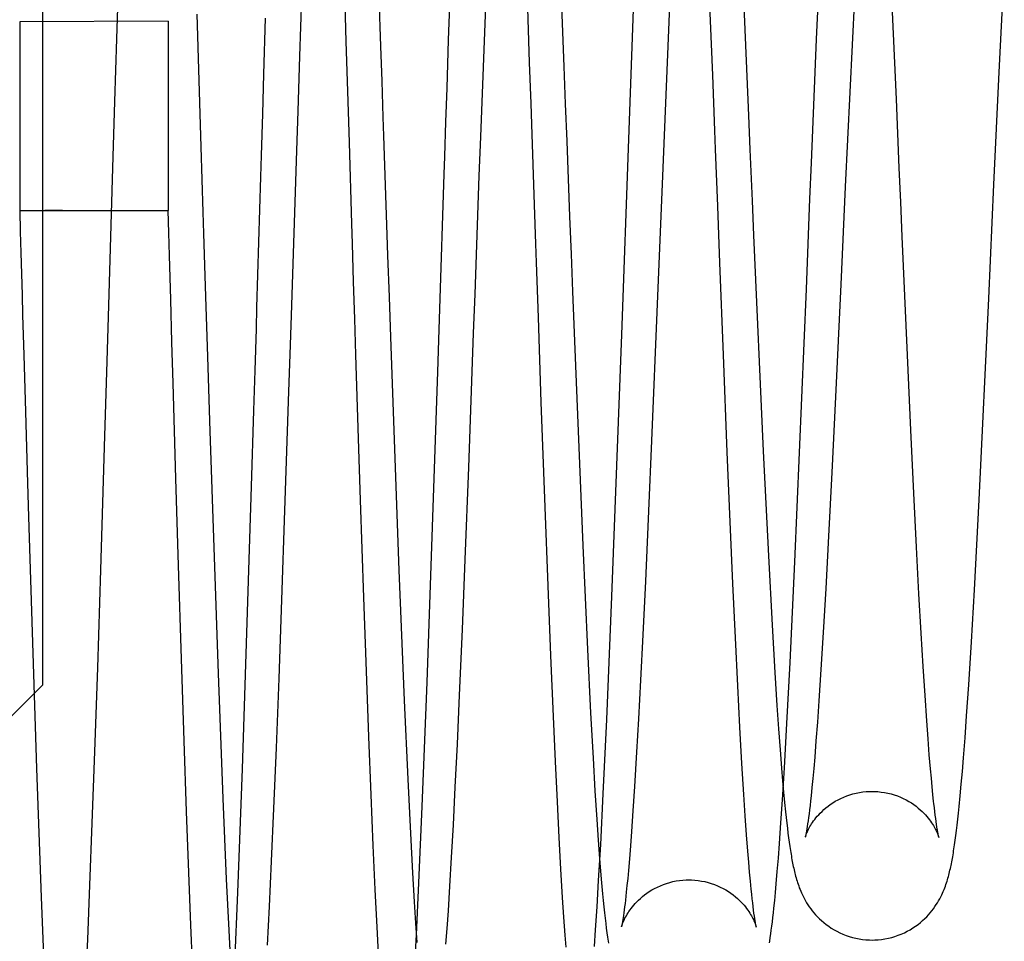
# Model space of a CAD drawing. Header units: inches. Extents: x 0 to 227, y 0 to 147.
# Tile 65 of 247: x 105.135 to 105.46, y 18.17 to 18.474. Entities that reach past the tile are written whole.
import ezdxf

# ---------------------------------------------------------------- set-up
doc = ezdxf.new("R2010")
doc.units = ezdxf.units.IN
doc.header["$LTSCALE"] = 12.466667
doc.header["$MEASUREMENT"] = 0
doc.linetypes.add('HIDDEN', pattern=[0.2, 0.1, -0.1])
doc.layers.get('0').update_dxf_attribs({"linetype": 'CONTINUOUS'})
doc.layers.add('DEFAULT_2', color=8, linetype='HIDDEN')
doc.layers.add('DIMENSIONS', color=7, linetype='CONTINUOUS')
doc.styles.get("Standard").update_dxf_attribs({"font": 'txt', "width": 0.8})
doc.dimstyles.new('DIMSTYLE_2', dxfattribs={"dimtxt": 1, "dimasz": 1.333333, "dimexe": 0.09, "dimexo": 0.07, "dimgap": 0.0375, "dimtad": 0, "dimtih": 1, "dimtoh": 1, "dimzin": 4, "dimdsep": 46, "dimtxsty": 'Standard', "dimblk": '_FILLED', "dimblk1": '_FILLED', "dimblk2": '_FILLED', "dimcen": 0.09, "dimadec": 0, "dimazin": 0, "dimtfac": 1, "dimtofl": 0, "dimtmove": 0, "dimatfit": 3, "dimldrblk": '_FILLED', "dimfxl": 0, "dimtolj": 1, "dimtzin": 4, "dimarcsym": 0})

# ---------------------------------------------------------------- blocks, each defined once
blk = doc.blocks.new('_FILLED')
at = {"color": 0, "linetype": 'ByBlock'}
blk.add_solid([(0, 0), (-1, 0.2), (-1, -0.2)], dxfattribs=at)
blk = doc.blocks.new('*D26')
at = {"layer": 'DIMENSIONS', "color": 2, "linetype": 'Continuous'}
for p, q in [((104.34779, 13.53151), (104.34779, 16.01067)), ((104.34779, 14.81067), (101.68112, 14.81067)), ((105.66029, 14.81067), (108.49034, 14.81067))]:
    blk.add_line(p, q, dxfattribs=at)
at = {"layer": 'DIMENSIONS', "color": 2, "linetype": 'Continuous', "xscale": 1.3333333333, "yscale": 1.3333333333, "zscale": 1.3333333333}
blk.add_blockref('_FILLED', (104.34779, 14.81067), dxfattribs=at)
at = {"layer": 'DIMENSIONS', "color": 2, "linetype": 'Continuous', "xscale": 1.3333333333, "yscale": 1.3333333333, "zscale": 1.3333333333, "rotation": 180}
blk.add_blockref('_FILLED', (105.66029, 14.81067), dxfattribs=at)
at = {"layer": 'DIMENSIONS', "color": 2, "linetype": 'Continuous', "insert": (108.99034, 15.31067), "char_height": 1, "width": 3.2, "attachment_point": 1, "line_spacing_factor": 0.9}
blk.add_mtext('1.31\\Ptyp.', dxfattribs=at)

msp = doc.modelspace()

# ---------------------------------------------------------------- linework, layer by layer
at = {"layer": 'DEFAULT_2', "color": 8, "linetype": 'HIDDEN'}
for p, q in [((105.17004, 18.57192), (105.1667, 18.4672)), ((105.14229, 18.56717), (105.14229, 18.25417)), ((105.23033, 18.55343), (105.22712, 18.46157)), ((105.29026, 18.52679), (105.28678, 18.43497)), ((105.36342, 18.45523), (105.36065, 18.52486)), ((105.35047, 18.50882), (105.34692, 18.42476)), ((105.2763, 18.46697), (105.27761, 18.50564)), ((105.25253, 18.50172), (105.25382, 18.46484)), ((105.30301, 18.45948), (105.30186, 18.49256)), ((105.3129, 18.49421), (105.31431, 18.45815)), ((105.39766, 18.46709), (105.39884, 18.49455)), ((105.4106, 18.49063), (105.40715, 18.41842)), ((105.42399, 18.44733), (105.42203, 18.49171)), ((105.2425, 18.4664), (105.24211, 18.47882)), ((105.45792, 18.45629), (105.45909, 18.48023)), ((105.33575, 18.43413), (105.33732, 18.47695)), ((105.18379, 18.47307), (105.13479, 18.47288)), ((105.13479, 18.47288), (105.13479, 18.41068)), ((105.18379, 18.47307), (105.18379, 18.41067)), ((105.19322, 18.47537), (105.19391, 18.45351)), ((105.21535, 18.45561), (105.2159, 18.47405)), ((105.1667, 18.4672), (105.16608, 18.44657)), ((105.24291, 18.45335), (105.2425, 18.4664)), ((105.27577, 18.451), (105.2763, 18.46697)), ((105.39598, 18.42633), (105.39766, 18.46709)), ((105.25382, 18.46484), (105.25422, 18.45334)), ((105.22712, 18.46157), (105.22652, 18.44342)), ((105.31431, 18.45815), (105.31478, 18.44586)), ((105.45618, 18.41926), (105.45792, 18.45629)), ((105.21496, 18.44256), (105.21535, 18.45561)), ((105.27541, 18.43991), (105.27577, 18.451)), ((105.16608, 18.44657), (105.16565, 18.43211)), ((105.42447, 18.43603), (105.42399, 18.44733)), ((105.22652, 18.44342), (105.2261, 18.43048)), ((105.21455, 18.42884), (105.21496, 18.44256)), ((105.27503, 18.42847), (105.27541, 18.43991)), ((105.30461, 18.41251), (105.30371, 18.43912)), ((105.25484, 18.43525), (105.25595, 18.40268)), ((105.28678, 18.43497), (105.28631, 18.42206)), ((105.33342, 18.36976), (105.33575, 18.43413)), ((105.16565, 18.43211), (105.16543, 18.42469)), ((105.19458, 18.43166), (105.19525, 18.4101)), ((105.2261, 18.43048), (105.22433, 18.37604)), ((105.24437, 18.40628), (105.24354, 18.43311)), ((105.36507, 18.41203), (105.36435, 18.43083)), ((105.21434, 18.42177), (105.21455, 18.42884)), ((105.31549, 18.42729), (105.3162, 18.40866)), ((105.34692, 18.42476), (105.34499, 18.37712)), ((105.3955, 18.41448), (105.39598, 18.42633)), ((105.40715, 18.41842), (105.40566, 18.38624)), ((105.45445, 18.38159), (105.45618, 18.41926)), ((105.3943, 18.38473), (105.3955, 18.41448)), ((105.13479, 18.41068), (105.18379, 18.41067)), ((105.14894, 18.41067), (105.14304, 18.41068)), ((105.30505, 18.39971), (105.30461, 18.41251)), ((105.42594, 18.40208), (105.42545, 18.41336)), ((105.3162, 18.40866), (105.31667, 18.39627)), ((105.37692, 18.40254), (105.38008, 18.33136)), ((105.42765, 18.36299), (105.42594, 18.40208)), ((105.31667, 18.39627), (105.31715, 18.38391)), ((105.36695, 18.36308), (105.36578, 18.39337)), ((105.28514, 18.3896), (105.28491, 18.38312)), ((105.24534, 18.37492), (105.24496, 18.38714)), ((105.39357, 18.36697), (105.3943, 18.38473)), ((105.40566, 18.38624), (105.40393, 18.34927)), ((105.25665, 18.38224), (105.25711, 18.36886)), ((105.28491, 18.38312), (105.28444, 18.37021)), ((105.31715, 18.38391), (105.3181, 18.35943)), ((105.45128, 18.31531), (105.45445, 18.38159)), ((105.18502, 18.36727), (105.18462, 18.38129)), ((105.27318, 18.3714), (105.2734, 18.37826)), ((105.22433, 18.37604), (105.22391, 18.36323)), ((105.24571, 18.36312), (105.24534, 18.37492)), ((105.30687, 18.34741), (105.30589, 18.37535)), ((105.34499, 18.37712), (105.34335, 18.33732)), ((105.16387, 18.37195), (105.16343, 18.35737)), ((105.21245, 18.35794), (105.21286, 18.37162)), ((105.25711, 18.36886), (105.25989, 18.29203)), ((105.27272, 18.35743), (105.27318, 18.3714)), ((105.28444, 18.37021), (105.28281, 18.32588)), ((105.33017, 18.28341), (105.33342, 18.36976)), ((105.18541, 18.35378), (105.18502, 18.36727)), ((105.39051, 18.29481), (105.39357, 18.36697)), ((105.13614, 18.36306), (105.13669, 18.34428)), ((105.19674, 18.36246), (105.19752, 18.33789)), ((105.22391, 18.36323), (105.22351, 18.35095)), ((105.24659, 18.33545), (105.24571, 18.36312)), ((105.36823, 18.33098), (105.36695, 18.36308)), ((105.42877, 18.33825), (105.42765, 18.36299)), ((105.3181, 18.35943), (105.32051, 18.30022)), ((105.16343, 18.35737), (105.1628, 18.33634)), ((105.21205, 18.34471), (105.21245, 18.35794)), ((105.26919, 18.25516), (105.27272, 18.35743)), ((105.18633, 18.32225), (105.18541, 18.35378)), ((105.22351, 18.35095), (105.2222, 18.31171)), ((105.40393, 18.34927), (105.40272, 18.32429)), ((105.30811, 18.31284), (105.30687, 18.34741)), ((105.13669, 18.34428), (105.13737, 18.3208)), ((105.2113, 18.31966), (105.21205, 18.34471)), ((105.1628, 18.33634), (105.16144, 18.29215)), ((105.19752, 18.33789), (105.20021, 18.25803)), ((105.34335, 18.33732), (105.34213, 18.30895)), ((105.42976, 18.31745), (105.42877, 18.33825)), ((105.24726, 18.3151), (105.24659, 18.33545)), ((105.36919, 18.30802), (105.36823, 18.33098)), ((105.38008, 18.33136), (105.38177, 18.29684)), ((105.28281, 18.32588), (105.28164, 18.29556)), ((105.40272, 18.32429), (105.40165, 18.30324)), ((105.13737, 18.3208), (105.1377, 18.30969)), ((105.18719, 18.29364), (105.18633, 18.32225)), ((105.20829, 18.22652), (105.2113, 18.31966)), ((105.43064, 18.29963), (105.42976, 18.31745)), ((105.24834, 18.28301), (105.24726, 18.3151)), ((105.44972, 18.28562), (105.45128, 18.31531)), ((105.2222, 18.31171), (105.22117, 18.28227)), ((105.3091, 18.28689), (105.30811, 18.31284)), ((105.1377, 18.30969), (105.14033, 18.22673)), ((105.34213, 18.30895), (105.34121, 18.28846)), ((105.37007, 18.28767), (105.36919, 18.30802)), ((105.32051, 18.30022), (105.32207, 18.26589)), ((105.40165, 18.30324), (105.40072, 18.28602)), ((105.43145, 18.28431), (105.43064, 18.29963)), ((105.18815, 18.2628), (105.18719, 18.29364)), ((105.28164, 18.29556), (105.28072, 18.27246)), ((105.38177, 18.29684), (105.383, 18.27392)), ((105.38894, 18.26168), (105.39051, 18.29481)), ((105.16144, 18.29215), (105.16041, 18.25987)), ((105.25989, 18.29203), (105.26162, 18.24907)), ((105.34121, 18.28846), (105.34037, 18.27077)), ((105.3709, 18.26972), (105.37007, 18.28767)), ((105.31001, 18.26398), (105.3091, 18.28689)), ((105.40072, 18.28602), (105.39988, 18.27151)), ((105.43218, 18.2713), (105.43145, 18.28431)), ((105.44874, 18.26842), (105.44972, 18.28562)), ((105.22117, 18.28227), (105.22023, 18.25634)), ((105.24919, 18.25873), (105.24834, 18.28301)), ((105.32846, 18.24286), (105.33017, 18.28341)), ((105.28072, 18.27246), (105.2798, 18.25085)), ((105.383, 18.27392), (105.38391, 18.25838)), ((105.39988, 18.27151), (105.39913, 18.25927)), ((105.43284, 18.26026), (105.43218, 18.2713)), ((105.34037, 18.27077), (105.33962, 18.25582)), ((105.37167, 18.25399), (105.3709, 18.26972)), ((105.44786, 18.25425), (105.44874, 18.26842)), ((105.32207, 18.26589), (105.32311, 18.24503)), ((105.18903, 18.23578), (105.18815, 18.2628)), ((105.31086, 18.24384), (105.31001, 18.26398)), ((105.3879, 18.24155), (105.38894, 18.26168)), ((105.16041, 18.25987), (105.15948, 18.2323)), ((105.20021, 18.25803), (105.20178, 18.21683)), ((105.25, 18.23709), (105.24919, 18.25873)), ((105.38391, 18.25838), (105.38461, 18.24744)), ((105.39913, 18.25927), (105.39845, 18.24895)), ((105.43345, 18.25072), (105.43284, 18.26026)), ((105.22023, 18.25634), (105.21935, 18.23354)), ((105.26758, 18.21414), (105.26919, 18.25516)), ((105.33962, 18.25582), (105.33895, 18.24311)), ((105.14229, 18.25417), (105.11229, 18.22417)), ((105.37239, 18.24027), (105.37167, 18.25399)), ((105.44718, 18.24404), (105.44786, 18.25425)), ((105.26162, 18.24907), (105.26278, 18.22319)), ((105.2798, 18.25085), (105.27907, 18.23469)), ((105.39845, 18.24895), (105.39795, 18.24191)), ((105.43402, 18.24235), (105.43345, 18.25072)), ((105.32311, 18.24503), (105.32392, 18.2301)), ((105.38461, 18.24744), (105.38514, 18.23972)), ((105.31153, 18.22898), (105.31086, 18.24384)), ((105.32731, 18.21835), (105.32846, 18.24286)), ((105.33895, 18.24311), (105.33832, 18.23206)), ((105.39795, 18.24191), (105.39748, 18.23578)), ((105.43446, 18.23645), (105.43402, 18.24235)), ((105.44665, 18.23677), (105.44718, 18.24404)), ((105.37306, 18.22837), (105.37239, 18.24027)), ((105.38514, 18.23972), (105.38564, 18.23285)), ((105.38707, 18.22693), (105.3879, 18.24155)), ((105.18984, 18.21251), (105.18903, 18.23578)), ((105.25075, 18.21797), (105.25, 18.23709)), ((105.39748, 18.23578), (105.39705, 18.23038)), ((105.43487, 18.23121), (105.43446, 18.23645)), ((105.44615, 18.2302), (105.44665, 18.23677)), ((105.15948, 18.2323), (105.15863, 18.20869)), ((105.21935, 18.23354), (105.21854, 18.21351)), ((105.27907, 18.23469), (105.27839, 18.22049)), ((105.33832, 18.23206), (105.33764, 18.22074)), ((105.38564, 18.23285), (105.38612, 18.22675)), ((105.31217, 18.21572), (105.31153, 18.22898)), ((105.32392, 18.2301), (105.32455, 18.21933)), ((105.39705, 18.23038), (105.39673, 18.22673)), ((105.43526, 18.22657), (105.43487, 18.23121)), ((105.44578, 18.22568), (105.44615, 18.2302)), ((105.14033, 18.22673), (105.14188, 18.18423)), ((105.20678, 18.18583), (105.20829, 18.22652)), ((105.37369, 18.21815), (105.37306, 18.22837)), ((105.38612, 18.22675), (105.38647, 18.22265)), ((105.38642, 18.21634), (105.38707, 18.22693)), ((105.39673, 18.22673), (105.39643, 18.22341)), ((105.43554, 18.22346), (105.43526, 18.22657)), ((105.44541, 18.22151), (105.44578, 18.22568)), ((105.26278, 18.22319), (105.26367, 18.20521)), ((105.38647, 18.22265), (105.3868, 18.21892)), ((105.39643, 18.22341), (105.39614, 18.22038)), ((105.4358, 18.22065), (105.43554, 18.22346)), ((105.27839, 18.22049), (105.27776, 18.20813)), ((105.32455, 18.21933), (105.32516, 18.20985)), ((105.33764, 18.22074), (105.33711, 18.21278)), ((105.3868, 18.21892), (105.38712, 18.21552)), ((105.39614, 18.22038), (105.39586, 18.21765)), ((105.43606, 18.2181), (105.4358, 18.22065)), ((105.44506, 18.21767), (105.44541, 18.22151)), ((105.20178, 18.21683), (105.20292, 18.19024)), ((105.25145, 18.20128), (105.25075, 18.21797)), ((105.31277, 18.20393), (105.31217, 18.21572)), ((105.32645, 18.20166), (105.32731, 18.21835)), ((105.37415, 18.21107), (105.37369, 18.21815)), ((105.38591, 18.20872), (105.38642, 18.21634)), ((105.39568, 18.21599), (105.39551, 18.21445)), ((105.39586, 18.21765), (105.39568, 18.21599)), ((105.4363, 18.2158), (105.43606, 18.2181)), ((105.44471, 18.21415), (105.44506, 18.21767)), ((105.19058, 18.19244), (105.18984, 18.21251)), ((105.21854, 18.21351), (105.21777, 18.19611)), ((105.26648, 18.18902), (105.26758, 18.21414)), ((105.33711, 18.21278), (105.33663, 18.20595)), ((105.38712, 18.21552), (105.38744, 18.21243)), ((105.38744, 18.21243), (105.38764, 18.21052)), ((105.39534, 18.21302), (105.39518, 18.21171)), ((105.39551, 18.21445), (105.39534, 18.21302)), ((105.43669, 18.21246), (105.43654, 18.21373)), ((105.43683, 18.21128), (105.43669, 18.21246)), ((105.44449, 18.21198), (105.44471, 18.21415)), ((105.32516, 18.20985), (105.32563, 18.20308)), ((105.37459, 18.20486), (105.37415, 18.21107)), ((105.38764, 18.21052), (105.38784, 18.20871)), ((105.39487, 18.20942), (105.39473, 18.20844)), ((105.39502, 18.21051), (105.39487, 18.20942)), ((105.39518, 18.21171), (105.39502, 18.21051)), ((105.43697, 18.21019), (105.43683, 18.21128)), ((105.43711, 18.20918), (105.43697, 18.21019)), ((105.43724, 18.20826), (105.43711, 18.20918)), ((105.44405, 18.20803), (105.44426, 18.20994)), ((105.44426, 18.20994), (105.44449, 18.21198)), ((105.15863, 18.20869), (105.15786, 18.1882)), ((105.27776, 18.20813), (105.27717, 18.19735)), ((105.33663, 18.20595), (105.33627, 18.20117)), ((105.38543, 18.20197), (105.38591, 18.20872)), ((105.38784, 18.20871), (105.38804, 18.207)), ((105.38804, 18.207), (105.38824, 18.20538)), ((105.39473, 18.20844), (105.3946, 18.20756)), ((105.43737, 18.20743), (105.43724, 18.20826)), ((105.43749, 18.20668), (105.43737, 18.20743)), ((105.44362, 18.20457), (105.44383, 18.20625)), ((105.44383, 18.20625), (105.44405, 18.20803)), ((105.26367, 18.20521), (105.26437, 18.19232)), ((105.31335, 18.19345), (105.31277, 18.20393)), ((105.32563, 18.20308), (105.32608, 18.19698)), ((105.375, 18.19943), (105.37459, 18.20486)), ((105.38824, 18.20538), (105.38844, 18.20384)), ((105.38844, 18.20384), (105.38864, 18.20238)), ((105.4432, 18.20153), (105.44341, 18.20301)), ((105.44341, 18.20301), (105.44362, 18.20457)), ((105.25211, 18.18683), (105.25145, 18.20128)), ((105.32578, 18.18973), (105.32645, 18.20166)), ((105.33627, 18.20117), (105.33593, 18.1969)), ((105.37529, 18.1958), (105.375, 18.19943)), ((105.38507, 18.1971), (105.38543, 18.20197)), ((105.38864, 18.20238), (105.38884, 18.20099)), ((105.38884, 18.20099), (105.38904, 18.19966)), ((105.27717, 18.19735), (105.27661, 18.18793)), ((105.32608, 18.19698), (105.32641, 18.19281)), ((105.33593, 18.1969), (105.3356, 18.19308)), ((105.38471, 18.19267), (105.38507, 18.1971)), ((105.21777, 18.19611), (105.21707, 18.18117)), ((105.31391, 18.18419), (105.31335, 18.19345)), ((105.3356, 18.19308), (105.33536, 18.19047)), ((105.37558, 18.19252), (105.37529, 18.1958)), ((105.19127, 18.17498), (105.19058, 18.19244)), ((105.20292, 18.19024), (105.20373, 18.17338)), ((105.26437, 18.19232), (105.26493, 18.18275)), ((105.32526, 18.18111), (105.32578, 18.18973)), ((105.32641, 18.19281), (105.32674, 18.18895)), ((105.33536, 18.19047), (105.33513, 18.18809)), ((105.37585, 18.18955), (105.37558, 18.19252)), ((105.38436, 18.18861), (105.38471, 18.19267)), ((105.15786, 18.1882), (105.15712, 18.17028)), ((105.25271, 18.17432), (105.25211, 18.18683)), ((105.26564, 18.17189), (105.26648, 18.18902)), ((105.27661, 18.18793), (105.27609, 18.17971)), ((105.32674, 18.18895), (105.32706, 18.18539)), ((105.33513, 18.18809), (105.33491, 18.1859)), ((105.37611, 18.18688), (105.37585, 18.18955)), ((105.37628, 18.18526), (105.37611, 18.18688)), ((105.3841, 18.18579), (105.38436, 18.18861)), ((105.14188, 18.18423), (105.14293, 18.15879)), ((105.20567, 18.15912), (105.20678, 18.18583)), ((105.31433, 18.17762), (105.31391, 18.18419)), ((105.32706, 18.18539), (105.32728, 18.18319)), ((105.32728, 18.18319), (105.32749, 18.18111)), ((105.33462, 18.1833), (105.33448, 18.18213)), ((105.33476, 18.18456), (105.33462, 18.1833)), ((105.33491, 18.1859), (105.33476, 18.18456)), ((105.37644, 18.18376), (105.37628, 18.18526)), ((105.3766, 18.18239), (105.37644, 18.18376)), ((105.38385, 18.18314), (105.3841, 18.18579)), ((105.21707, 18.18117), (105.21642, 18.16843)), ((105.26493, 18.18275), (105.26539, 18.17566)), ((105.32475, 18.17349), (105.32526, 18.18111)), ((105.32749, 18.18111), (105.32769, 18.17915)), ((105.33422, 18.18004), (105.3341, 18.17911)), ((105.33435, 18.18104), (105.33422, 18.18004)), ((105.33448, 18.18213), (105.33435, 18.18104)), ((105.37675, 18.18113), (105.3766, 18.18239)), ((105.37689, 18.17999), (105.37675, 18.18113)), ((105.37703, 18.17896), (105.37689, 18.17999)), ((105.38342, 18.17908), (105.38359, 18.18066)), ((105.38359, 18.18066), (105.38385, 18.18314)), ((105.27609, 18.17971), (105.27569, 18.17393)), ((105.31474, 18.17175), (105.31433, 18.17762)), ((105.32769, 18.17915), (105.3279, 18.17732)), ((105.3279, 18.17732), (105.3281, 18.1756)), ((105.33398, 18.17827), (105.33387, 18.17751)), ((105.3341, 18.17911), (105.33398, 18.17827)), ((105.37716, 18.17804), (105.37703, 18.17896)), ((105.37728, 18.17723), (105.37716, 18.17804)), ((105.38308, 18.17613), (105.38325, 18.17757)), ((105.38325, 18.17757), (105.38342, 18.17908)), ((105.19192, 18.15965), (105.19127, 18.17498)), ((105.25328, 18.16348), (105.25271, 18.17432)), ((105.26539, 18.17566), (105.26583, 18.16928)), ((105.27569, 18.17393), (105.27531, 18.1688)), ((105.32436, 18.16802), (105.32475, 18.17349)), ((105.3281, 18.1756), (105.3283, 18.17399)), ((105.3283, 18.17399), (105.3285, 18.17248)), ((105.38257, 18.17215), (105.38274, 18.17342)), ((105.38274, 18.17342), (105.38291, 18.17474)), ((105.38291, 18.17474), (105.38308, 18.17613)), ((105.15712, 18.17028), (105.15644, 18.15473)), ((105.20373, 18.17338), (105.20436, 18.16116)), ((105.26498, 18.15962), (105.26564, 18.17189)), ((105.31504, 18.16779), (105.31474, 18.17175)), ((105.3285, 18.17248), (105.3287, 18.17107)), ((105.3824, 18.17093), (105.38257, 18.17215))]:
    msp.add_line(p, q, dxfattribs=at)
for points in [[(105.37352, 18.48066), (105.37522, 18.442), (105.37546, 18.43639), (105.3757, 18.43077)], [(105.30371, 18.43912), (105.30347, 18.44589), (105.30301, 18.45948)], [(105.19391, 18.45351), (105.19436, 18.43893), (105.19458, 18.43166)], [(105.24354, 18.43311), (105.24333, 18.4399), (105.24291, 18.45335)], [(105.25422, 18.45334), (105.25463, 18.4414), (105.25484, 18.43525)], [(105.36435, 18.43083), (105.36412, 18.43705), (105.36342, 18.45523)], [(105.31478, 18.44586), (105.31525, 18.4335), (105.31549, 18.42729)], [(105.42545, 18.41336), (105.42496, 18.42469), (105.42447, 18.43603)], [(105.3757, 18.43077), (105.37643, 18.41385), (105.37692, 18.40254)], [(105.2734, 18.37826), (105.27484, 18.42262), (105.27503, 18.42847)], [(105.16543, 18.42469), (105.16409, 18.37938), (105.16387, 18.37195)], [(105.21286, 18.37162), (105.21306, 18.37862), (105.21434, 18.42177)], [(105.28631, 18.42206), (105.28608, 18.41557), (105.28514, 18.3896)], [(105.13479, 18.41068), (105.13499, 18.40375), (105.13519, 18.39667), (105.13558, 18.38287)], [(105.18462, 18.38129), (105.18421, 18.39584), (105.184, 18.40332), (105.18379, 18.41067)], [(105.36578, 18.39337), (105.36531, 18.4058), (105.36507, 18.41203)], [(105.19525, 18.4101), (105.19547, 18.40302), (105.1959, 18.3891)], [(105.24496, 18.38714), (105.24457, 18.39979), (105.24437, 18.40628)], [(105.25595, 18.40268), (105.25618, 18.39587), (105.25665, 18.38224)], [(105.30589, 18.37535), (105.30527, 18.39346), (105.30505, 18.39971)], [(105.1959, 18.3891), (105.19612, 18.38227), (105.19674, 18.36246)], [(105.13558, 18.38287), (105.13577, 18.37615), (105.13614, 18.36306)], [(105.39397, 18.20413), (105.39395, 18.20406), (105.39394, 18.20403), (105.39394, 18.20402), (105.39395, 18.20404), (105.39396, 18.20409), (105.39399, 18.20417), (105.39402, 18.20428), (105.39407, 18.20442), (105.39413, 18.20459), (105.3942, 18.2048), (105.39429, 18.20503), (105.3944, 18.20531), (105.39453, 18.20561), (105.39468, 18.20594), (105.39485, 18.2063), (105.39505, 18.20669), (105.39527, 18.2071), (105.3955, 18.20753), (105.39577, 18.20797), (105.39605, 18.20843), (105.39636, 18.2089), (105.3967, 18.20938), (105.39707, 18.20988), (105.39747, 18.21039), (105.39791, 18.21092), (105.39839, 18.21145), (105.39891, 18.212), (105.39947, 18.21256), (105.40008, 18.21312), (105.40075, 18.21369), (105.40146, 18.21425), (105.40221, 18.21481), (105.40301, 18.21535), (105.40386, 18.21586), (105.40475, 18.21636), (105.40567, 18.21682), (105.40663, 18.21725), (105.40762, 18.21764), (105.40864, 18.21799), (105.40968, 18.2183), (105.41074, 18.21856), (105.41182, 18.21877), (105.4129, 18.21894), (105.41399, 18.21905), (105.41508, 18.21912), (105.41594, 18.21913)], [(105.41594, 18.21913), (105.41683, 18.21912), (105.41792, 18.21905), (105.41902, 18.21893), (105.42011, 18.21877), (105.42118, 18.21855), (105.42225, 18.21829), (105.42329, 18.21798), (105.42432, 18.21763), (105.42531, 18.21723), (105.42628, 18.2168), (105.4272, 18.21633), (105.42809, 18.21583), (105.42894, 18.21531), (105.42975, 18.21476), (105.43051, 18.21421), (105.43122, 18.21364), (105.43188, 18.21307), (105.4325, 18.2125), (105.43306, 18.21194), (105.43358, 18.21139), (105.43406, 18.21085), (105.43449, 18.21032), (105.4349, 18.20981), (105.43526, 18.20931), (105.4356, 18.20882), (105.43591, 18.20835), (105.4362, 18.20789), (105.43646, 18.20744), (105.4367, 18.20701), (105.43691, 18.20661), (105.43711, 18.20622), (105.43728, 18.20586), (105.43743, 18.20553), (105.43756, 18.20522), (105.43766, 18.20495), (105.43775, 18.20472), (105.43783, 18.20451), (105.43789, 18.20434), (105.43793, 18.2042), (105.43797, 18.20409), (105.43799, 18.20401), (105.43801, 18.20396), (105.43801, 18.20394), (105.43801, 18.20395)], [(105.43654, 18.21373), (105.43638, 18.21509), (105.4363, 18.2158)], [(105.3946, 18.20756), (105.39447, 18.20679), (105.39442, 18.20643), (105.39436, 18.20611), (105.39431, 18.2058), (105.39426, 18.20552), (105.39421, 18.20526), (105.39416, 18.20503), (105.39412, 18.20482), (105.39408, 18.20463), (105.39405, 18.20447), (105.39402, 18.20433), (105.39399, 18.20421), (105.39397, 18.20413)], [(105.43801, 18.20395), (105.438, 18.20399), (105.43799, 18.20405), (105.43796, 18.20414), (105.43794, 18.20425), (105.43791, 18.20439), (105.43787, 18.20455), (105.43784, 18.20474), (105.43779, 18.20495), (105.43775, 18.20518), (105.4377, 18.20544), (105.43765, 18.20571), (105.4376, 18.20601), (105.43754, 18.20633), (105.43749, 18.20668)], [(105.38904, 18.19966), (105.38914, 18.19902), (105.38925, 18.1984), (105.38935, 18.19779), (105.38945, 18.19719), (105.38956, 18.1966), (105.38967, 18.19603), (105.38978, 18.19546), (105.38989, 18.19491), (105.39, 18.19436), (105.39012, 18.19382), (105.39024, 18.19328), (105.39037, 18.19275), (105.39049, 18.19222), (105.39063, 18.19169), (105.39077, 18.19117), (105.39091, 18.19064), (105.39107, 18.19012), (105.39123, 18.18958), (105.3914, 18.18905), (105.39158, 18.1885), (105.39177, 18.18795), (105.39198, 18.18739), (105.39221, 18.18682), (105.39245, 18.18623), (105.39271, 18.18564), (105.393, 18.18502), (105.39331, 18.1844), (105.39364, 18.18376), (105.394, 18.1831), (105.39439, 18.18244), (105.39481, 18.18178), (105.39526, 18.18111), (105.39574, 18.18044), (105.39625, 18.17978), (105.39679, 18.17912), (105.39736, 18.17847), (105.39797, 18.17781), (105.39862, 18.17717), (105.39932, 18.17652), (105.40006, 18.17589), (105.40084, 18.17527), (105.40167, 18.17466), (105.40254, 18.17408), (105.40344, 18.17353), (105.40439, 18.17301), (105.40536, 18.17252), (105.40637, 18.17208), (105.4074, 18.17167), (105.40846, 18.17131), (105.40953, 18.171), (105.41063, 18.17073), (105.41173, 18.17051), (105.41285, 18.17034), (105.41397, 18.17023), (105.41509, 18.17016), (105.41599, 18.17014)], [(105.41599, 18.17014), (105.41688, 18.17016), (105.418, 18.17023), (105.41913, 18.17034), (105.42024, 18.17051), (105.42135, 18.17073), (105.42245, 18.171), (105.42353, 18.17131), (105.42459, 18.17168), (105.42563, 18.17208), (105.42663, 18.17253), (105.42761, 18.17302), (105.42855, 18.17354), (105.42946, 18.1741), (105.43033, 18.17468), (105.43115, 18.17528), (105.43193, 18.1759), (105.43267, 18.17654), (105.43337, 18.17718), (105.43402, 18.17783), (105.43463, 18.17849), (105.4352, 18.17914), (105.43574, 18.1798), (105.43624, 18.18046), (105.43671, 18.18113), (105.43716, 18.18179), (105.43757, 18.18244), (105.43795, 18.18309), (105.43831, 18.18373), (105.43864, 18.18436), (105.43895, 18.18498), (105.43923, 18.18558), (105.43949, 18.18618), (105.43973, 18.18675), (105.43995, 18.18732), (105.44016, 18.18787), (105.44035, 18.18842), (105.44053, 18.18896), (105.4407, 18.18949), (105.44086, 18.19001), (105.44101, 18.19053), (105.44116, 18.19105), (105.4413, 18.19157), (105.44143, 18.19209), (105.44156, 18.19262), (105.44168, 18.19314), (105.4418, 18.19367), (105.44192, 18.19421), (105.44204, 18.19475), (105.44215, 18.1953), (105.44226, 18.19586), (105.44237, 18.19644), (105.44247, 18.19702), (105.44258, 18.19761), (105.44268, 18.19822), (105.44279, 18.19885), (105.44289, 18.19949), (105.44299, 18.20015), (105.4432, 18.20153)], [(105.33333, 18.17453), (105.33332, 18.17448), (105.33332, 18.17446), (105.33332, 18.17447), (105.33333, 18.17451), (105.33335, 18.17458), (105.33338, 18.17467), (105.33342, 18.17479), (105.33347, 18.17495), (105.33353, 18.17513), (105.33361, 18.17535), (105.3337, 18.17559), (105.33381, 18.17587), (105.33394, 18.17619), (105.33409, 18.17653), (105.33427, 18.1769), (105.33446, 18.1773), (105.33468, 18.17772), (105.33493, 18.17816), (105.33519, 18.17861), (105.33548, 18.17908), (105.33579, 18.17956), (105.33613, 18.18005), (105.3365, 18.18056), (105.33691, 18.18108), (105.33735, 18.18162), (105.33784, 18.18217), (105.33836, 18.18273), (105.33894, 18.1833), (105.33955, 18.18387), (105.34022, 18.18444), (105.34093, 18.18501), (105.34169, 18.18557), (105.34249, 18.18612), (105.34335, 18.18664), (105.34424, 18.18714), (105.34517, 18.18761), (105.34614, 18.18805), (105.34714, 18.18845), (105.34817, 18.1888), (105.34922, 18.18912), (105.35029, 18.18938), (105.35137, 18.1896), (105.35247, 18.18976), (105.35357, 18.18988), (105.35466, 18.18994), (105.35553, 18.18996)], [(105.35553, 18.18996), (105.35642, 18.18994), (105.35752, 18.18988), (105.35862, 18.18976), (105.35971, 18.18959), (105.3608, 18.18938), (105.36187, 18.18911), (105.36292, 18.1888), (105.36395, 18.18844), (105.36495, 18.18804), (105.36592, 18.1876), (105.36686, 18.18713), (105.36775, 18.18663), (105.3686, 18.1861), (105.36941, 18.18555), (105.37017, 18.18499), (105.37089, 18.18442), (105.37155, 18.18384), (105.37217, 18.18327), (105.37274, 18.1827), (105.37327, 18.18213), (105.37375, 18.18158), (105.3742, 18.18104), (105.3746, 18.18052), (105.37497, 18.18001), (105.37531, 18.17952), (105.37563, 18.17904), (105.37592, 18.17857), (105.37618, 18.17812), (105.37642, 18.17768), (105.37664, 18.17725), (105.37684, 18.17685), (105.37701, 18.17648), (105.37717, 18.17614), (105.3773, 18.17583), (105.37741, 18.17555), (105.3775, 18.1753), (105.37758, 18.17508), (105.37764, 18.1749), (105.37769, 18.17474), (105.37773, 18.17462), (105.37776, 18.17452), (105.37778, 18.17446), (105.37779, 18.17442), (105.37779, 18.17441)], [(105.33387, 18.17751), (105.33376, 18.17683), (105.33371, 18.17652), (105.33366, 18.17623), (105.33362, 18.17596), (105.33357, 18.17572), (105.33353, 18.17549), (105.33349, 18.17529), (105.33346, 18.1751), (105.33342, 18.17494), (105.3334, 18.1748), (105.33337, 18.17469), (105.33335, 18.17459), (105.33333, 18.17453)], [(105.37779, 18.17441), (105.37779, 18.17442), (105.37778, 18.17446), (105.37776, 18.17453), (105.37774, 18.17462), (105.37772, 18.17474), (105.37769, 18.17487), (105.37766, 18.17504), (105.37762, 18.17523), (105.37758, 18.17544), (105.37754, 18.17567), (105.37749, 18.17593), (105.37744, 18.17622), (105.37739, 18.17653), (105.37734, 18.17687), (105.37728, 18.17723)], [(105.3287, 18.17107), (105.3288, 18.1704), (105.3289, 18.16975), (105.32899, 18.16912)], [(105.38213, 18.1692), (105.38222, 18.16976), (105.3824, 18.17093)]]:
    msp.add_lwpolyline(points, dxfattribs=at)

# ---------------------------------------------------------------- dimensions: what is measured, and where the dimension line sits
at = {"layer": 'DIMENSIONS', "color": 2, "linetype": 'Continuous'}
dim = msp.add_linear_dim(base=(104.34779, 14.81067), p1=(105.66029, 29.68567), p2=(104.34779, 13.46151), angle=180, text='<>\\Ptyp.', dimstyle='DIMSTYLE_2', dxfattribs=at)
dim.commit()
dim.dimension.update_dxf_attribs({"geometry": '*D26', "text_midpoint": (110.59034, 14.06067), "dimtype": 160})

doc.saveas('drawing.dxf')
